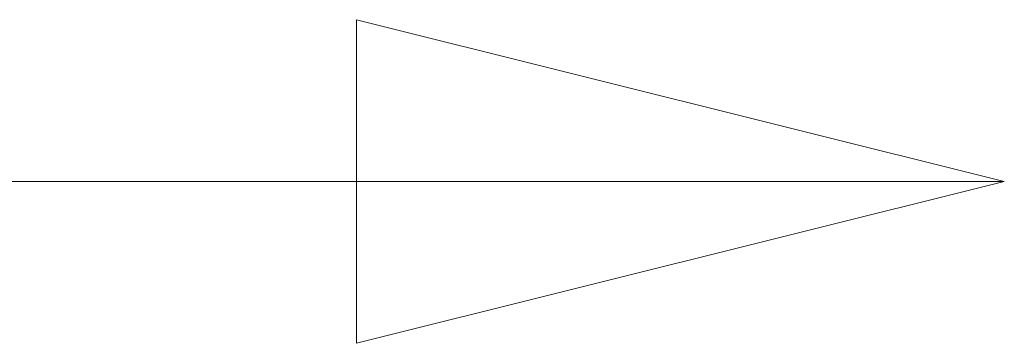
# Model space of a CAD drawing. Header units: millimetres. Extents: x 814 to 3201, y 212 to 4576.
# Tile 30 of 69: x 1475 to 1557, y 2386 to 2413. Entities that reach past the tile are written whole.
import ezdxf

# ---------------------------------------------------------------- set-up
doc = ezdxf.new("R2010")
doc.units = ezdxf.units.MM
doc.header["$LTSCALE"] = 18
doc.layers.add('Wymiar (ISO)', color=7, linetype='Continuous', lineweight=25)

msp = doc.modelspace()

# ---------------------------------------------------------------- linework, layer by layer
at = {"layer": 'Wymiar (ISO)', "lineweight": 18}
for p, q in [((1556.982, 2399.378), (1502.982, 2412.878)), ((1502.982, 2412.878), (1502.982, 2385.878)), ((867.899, 2399.378), (1502.982, 2399.378)), ((1502.982, 2399.378), (1556.982, 2399.378)), ((1502.982, 2385.878), (1556.982, 2399.378))]:
    msp.add_line(p, q, dxfattribs=at)
at = {"layer": 'Wymiar (ISO)', "lineweight": 18, "flags": 128}
msp.add_lwpolyline([(1502.982, 2385.878), (1556.982, 2399.378), (1502.982, 2412.878), (1502.982, 2385.878)], dxfattribs=at)
at = {"layer": 'Wymiar (ISO)'}
msp.add_solid([(1502.982, 2385.878), (1556.982, 2399.378), (1502.982, 2412.878), (1502.982, 2385.878)], dxfattribs=at)

doc.saveas('drawing.dxf')
